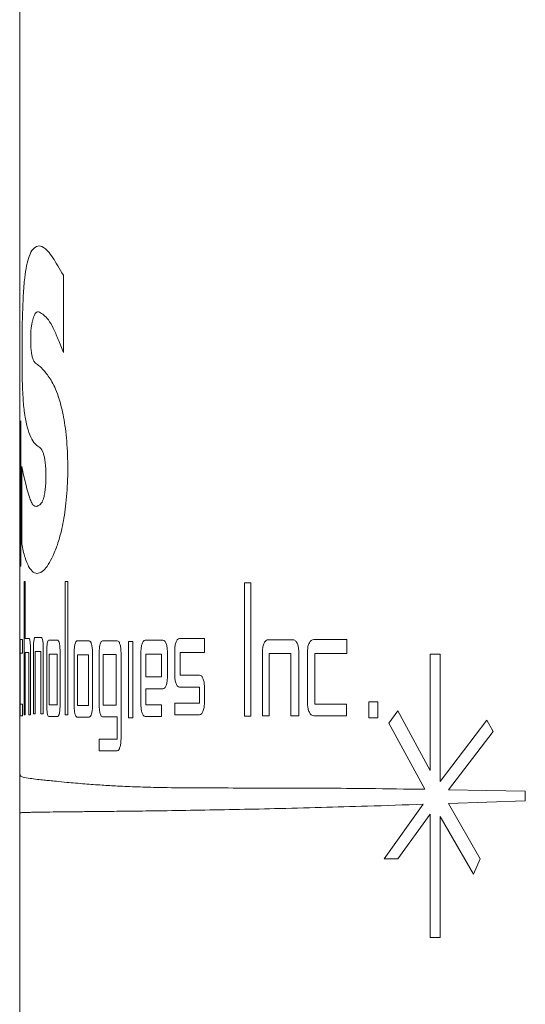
# Model space of a CAD drawing. Header units: inches. Extents: x 1.3 to 19.3, y 2.5 to 15.4.
# Tile 2 of 27: x 2.988 to 3.322, y 8.782 to 9.433. Entities that reach past the tile are written whole.
import ezdxf

# ---------------------------------------------------------------- set-up
doc = ezdxf.new("R2010")
doc.units = ezdxf.units.IN
doc.header["$MEASUREMENT"] = 0

msp = doc.modelspace()

# ---------------------------------------------------------------- linework, layer by layer
at = {"color": 7, "linetype": 'Continuous', "lineweight": 15}
for p, q in [((2.98759, 9.63403), (2.98759, 9.16753)), ((3.01635, 9.21282), (3.01635, 9.26387)), ((2.98759, 9.16753), (2.98759, 9.07161)), ((2.9883, 9.07161), (2.98837, 9.16753)), ((2.98891, 9.13742), (2.98891, 9.08637)), ((2.98759, 9.07162), (2.98759, 9.01549)), ((2.98801, 9.07162), (2.9883, 9.07161)), ((2.99115, 9.06129), (2.99052, 9.06129)), ((2.99052, 9.06129), (2.99052, 8.97318)), ((2.99115, 9.0236), (2.99115, 9.06129)), ((3.01942, 9.06129), (3.01746, 9.06129)), ((3.01746, 9.06129), (3.01746, 8.97317)), ((3.01942, 8.97317), (3.01942, 9.06129)), ((3.14029, 9.06053), (3.13607, 9.06053)), ((3.13607, 9.06053), (3.13607, 8.97241)), ((3.14029, 8.97241), (3.14029, 9.06053)), ((2.98931, 9.02305), (2.98786, 9.02305)), ((2.98931, 9.01388), (2.98931, 9.02305)), ((2.99385, 9.0236), (2.99115, 9.0236)), ((3.00194, 9.02428), (2.99752, 9.02428)), ((3.01265, 9.02259), (3.00669, 9.02259)), ((3.03353, 9.02206), (3.02534, 9.02206)), ((3.05201, 9.02222), (3.04228, 9.02222)), ((3.06238, 9.02161), (3.05939, 9.02161)), ((3.05939, 9.02161), (3.05939, 8.97119)), ((3.06238, 8.97119), (3.06238, 9.02161)), ((3.08219, 9.02251), (3.07037, 9.02252)), ((3.1096, 9.02366), (3.09308, 9.02366)), ((3.1096, 9.01449), (3.1096, 9.02366)), ((3.16795, 9.0229), (3.15177, 9.0229)), ((3.20361, 9.02304), (3.18184, 9.02304)), ((3.20361, 9.01387), (3.20361, 9.02304)), ((2.98759, 8.99869), (2.98759, 9.01536)), ((2.98772, 9.01535), (2.98772, 8.98034)), ((2.98788, 8.98034), (2.98788, 9.01389)), ((2.98788, 9.01389), (2.98931, 9.01388)), ((2.99115, 8.97318), (2.99115, 9.01443)), ((2.99115, 9.01443), (2.99362, 9.01443)), ((2.99362, 9.01443), (2.99362, 8.97318)), ((2.99465, 8.97318), (2.99465, 9.01589)), ((2.99657, 9.01657), (2.99657, 8.97386)), ((2.99766, 8.97386), (2.99766, 9.01511)), ((2.99766, 9.01511), (3.00158, 9.01511)), ((3.00158, 9.01511), (3.00158, 8.97386)), ((3.00313, 8.97386), (3.00313, 9.01657)), ((3.00537, 9.01488), (3.00537, 8.97988)), ((3.00689, 9.01342), (3.00689, 8.97987)), ((3.01218, 9.01342), (3.00689, 9.01342)), ((3.01218, 8.97987), (3.01218, 9.01342)), ((3.01421, 8.97987), (3.01421, 9.01488)), ((3.02348, 9.01436), (3.02348, 8.97935)), ((3.03289, 9.0129), (3.02562, 9.0129)), ((3.02562, 9.0129), (3.02562, 8.97935)), ((3.03289, 8.97935), (3.03289, 9.0129)), ((3.03562, 8.97935), (3.03562, 9.01436)), ((3.04005, 9.01451), (3.04004, 8.97951)), ((3.05126, 9.01305), (3.04262, 9.01305)), ((3.04262, 9.01305), (3.04262, 8.97951)), ((3.05126, 8.97951), (3.05126, 9.01305)), ((3.05448, 8.9572), (3.05448, 9.01451)), ((3.06764, 9.01481), (3.06764, 8.9798)), ((3.07079, 9.01335), (3.07079, 8.99837)), ((3.08128, 9.01335), (3.07079, 9.01335)), ((3.08128, 8.99837), (3.08128, 9.01335)), ((3.08515, 8.99814), (3.08515, 9.01481)), ((3.09001, 9.01595), (3.09001, 8.99928)), ((3.09355, 8.99952), (3.09355, 9.01449)), ((3.09355, 9.01449), (3.1096, 9.01449)), ((3.14797, 9.01519), (3.14797, 8.97248)), ((3.15234, 8.97248), (3.15234, 9.01373)), ((3.15234, 9.01373), (3.16672, 9.01373)), ((3.16672, 9.01373), (3.16672, 8.97248)), ((3.17196, 8.97248), (3.17196, 9.01519)), ((3.17774, 9.01533), (3.17774, 8.98032)), ((3.18246, 8.98032), (3.18246, 9.01387)), ((3.18246, 9.01387), (3.20361, 9.01387)), ((3.26538, 9.01326), (3.25879, 9.01326)), ((3.25879, 9.01326), (3.25879, 8.93642)), ((3.26538, 8.92911), (3.26538, 9.01326)), ((2.98759, 8.99856), (2.98759, 8.93368)), ((3.1063, 8.99952), (3.09355, 8.99952)), ((3.07079, 8.99837), (3.08128, 8.99837)), ((3.07079, 8.99043), (3.08219, 8.99043)), ((3.07079, 8.9798), (3.07079, 8.99043)), ((3.09308, 8.99157), (3.1063, 8.99157)), ((3.1063, 8.99157), (3.1063, 8.98094)), ((3.1096, 8.98094), (3.1096, 8.99181)), ((2.98931, 8.98034), (2.98788, 8.98034)), ((2.98931, 8.97263), (2.98931, 8.98034)), ((3.00689, 8.97987), (3.01218, 8.97987)), ((3.02562, 8.97935), (3.03289, 8.97935)), ((3.04262, 8.97951), (3.05126, 8.97951)), ((3.08128, 8.9798), (3.07079, 8.9798)), ((3.08128, 8.97209), (3.08128, 8.9798)), ((3.1063, 8.98094), (3.09001, 8.98094)), ((3.09001, 8.98094), (3.09001, 8.97324)), ((3.2036, 8.98032), (3.18246, 8.98032)), ((3.2036, 8.97261), (3.2036, 8.98032)), ((3.2242, 8.98181), (3.2182, 8.98181)), ((3.2182, 8.98181), (3.2182, 8.97118)), ((3.2242, 8.97118), (3.2242, 8.98181)), ((2.98786, 8.97263), (2.98931, 8.97263)), ((2.99052, 8.97318), (2.99115, 8.97318)), ((2.99362, 8.97318), (2.99465, 8.97318)), ((2.99657, 8.97386), (2.99766, 8.97386)), ((3.00158, 8.97386), (3.00313, 8.97386)), ((3.01746, 8.97317), (3.01942, 8.97317)), ((3.09001, 8.97324), (3.1063, 8.97324)), ((3.18184, 8.97262), (3.2036, 8.97261)), ((3.23738, 8.97593), (3.23151, 8.96763)), ((3.25879, 8.93642), (3.23738, 8.97593)), ((3.00669, 8.97217), (3.01265, 8.97217)), ((3.02534, 8.97164), (3.03353, 8.97164)), ((3.04228, 8.9718), (3.05201, 8.9718)), ((3.05201, 8.9718), (3.05201, 8.9572)), ((3.05939, 8.97119), (3.06238, 8.97119)), ((3.07037, 8.97209), (3.08128, 8.97209)), ((3.13607, 8.97241), (3.14029, 8.97241)), ((3.14797, 8.97248), (3.15234, 8.97248)), ((3.16672, 8.97248), (3.17196, 8.97248)), ((3.2182, 8.97118), (3.2242, 8.97118)), ((3.23151, 8.96763), (3.25535, 8.92394)), ((3.29625, 8.96959), (3.26538, 8.92911)), ((3.30039, 8.96216), (3.29625, 8.96959)), ((3.27085, 8.92369), (3.30039, 8.96216)), ((3.05201, 8.9572), (3.04004, 8.9572)), ((3.04004, 8.9572), (3.04004, 8.94949)), ((3.04004, 8.94949), (3.05201, 8.94949)), ((2.98759, 8.93368), (2.98759, 8.90849)), ((3.32166, 8.92282), (3.27085, 8.92369)), ((3.32166, 8.91633), (3.32166, 8.92282)), ((3.25425, 8.91404), (3.22841, 8.87793)), ((3.27093, 8.91461), (3.32166, 8.91633)), ((3.29188, 8.87793), (3.27093, 8.91461)), ((2.98759, 8.90849), (2.98759, 7.63402)), ((3.23738, 8.87793), (3.25879, 8.90749)), ((3.25879, 8.90749), (3.25878, 8.82593)), ((3.26537, 8.82593), (3.26538, 8.90607)), ((3.26538, 8.90607), (3.28732, 8.86793)), ((3.22841, 8.87793), (3.23738, 8.87793)), ((3.28732, 8.86793), (3.29188, 8.87793)), ((3.25878, 8.82593), (3.26537, 8.82593))]:
    msp.add_line(p, q, dxfattribs=at)
for points, knots in [([(3.01635, 9.26387), (3.01514, 9.26596), (3.01271, 9.27015), (3.00931, 9.27578), (3.00609, 9.28003), (3.00276, 9.28295), (2.99942, 9.28367), (2.99628, 9.28162), (2.99382, 9.27712), (2.99205, 9.2708), (2.99075, 9.2625), (2.98983, 9.25097), (2.98924, 9.23545), (2.98904, 9.22009), (2.98905, 9.20756), (2.98914, 9.19838), (2.98934, 9.18991), (2.98967, 9.18301), (2.99012, 9.17739), (2.99096, 9.17027), (2.99242, 9.16328), (2.99472, 9.15644), (2.99732, 9.1524), (3.00005, 9.15051), (3.00215, 9.14897), (3.00351, 9.14516), (3.00411, 9.14229), (3.00455, 9.13852), (3.00482, 9.13406), (3.00487, 9.12926), (3.00464, 9.12465), (3.00421, 9.12066), (3.00366, 9.11752), (3.003, 9.1153), (3.00187, 9.11299), (3.00027, 9.11167), (2.99845, 9.11087), (2.99683, 9.11131), (2.99541, 9.11329), (2.99392, 9.11691), (2.99243, 9.12209), (2.99101, 9.12794), (2.9898, 9.13298), (2.9892, 9.13594), (2.98891, 9.13742)], [0, 0, 0, 0, 0.03115, 0.062298, 0.094237, 0.124617, 0.16592, 0.208263, 0.249236, 0.282726, 0.311662, 0.342982, 0.374317, 0.405815, 0.421859, 0.437425, 0.453067, 0.468588, 0.483104, 0.500025, 0.541571, 0.582792, 0.624596, 0.655577, 0.687167, 0.695553, 0.703, 0.710743, 0.718768, 0.726714, 0.734662, 0.742682, 0.750649, 0.757937, 0.766305, 0.789236, 0.813099, 0.833764, 0.853874, 0.875414, 0.906567, 0.937711, 0.968843, 1, 1, 1, 1]), ([(2.98891, 9.08637), (2.9892, 9.08478), (2.9898, 9.08159), (2.99104, 9.07699), (2.99252, 9.07301), (2.99454, 9.06931), (2.99715, 9.06681), (3.00048, 9.06654), (3.00384, 9.06883), (3.00713, 9.07345), (3.00982, 9.07896), (3.01197, 9.08439), (3.0141, 9.09075), (3.01657, 9.10093), (3.01874, 9.11713), (3.01956, 9.13582), (3.01881, 9.15448), (3.01705, 9.16801), (3.01516, 9.17662), (3.01263, 9.18566), (3.00869, 9.19434), (3.00453, 9.19973), (3.00119, 9.20351), (2.99904, 9.20488), (2.99746, 9.20621), (2.99651, 9.20745), (2.99582, 9.20967), (2.99534, 9.21217), (2.99502, 9.21493), (2.99485, 9.21768), (2.99478, 9.21985), (2.99477, 9.22217), (2.99481, 9.22451), (2.9949, 9.22671), (2.9951, 9.22923), (2.99546, 9.23152), (2.99611, 9.23428), (2.99697, 9.23715), (2.99849, 9.23997), (3.00062, 9.23981), (3.0034, 9.23768), (3.00645, 9.23475), (3.00966, 9.22927), (3.01294, 9.22169), (3.01521, 9.21577), (3.01635, 9.21282)], [0, 0, 0, 0, 0.031173, 0.062346, 0.095127, 0.1247, 0.169735, 0.211157, 0.249443, 0.280796, 0.31183, 0.32833, 0.343212, 0.374457, 0.405954, 0.437194, 0.468459, 0.499608, 0.514673, 0.530931, 0.576362, 0.624399, 0.655571, 0.686803, 0.702319, 0.717806, 0.726323, 0.734115, 0.742558, 0.7463, 0.749916, 0.753891, 0.757925, 0.761819, 0.765702, 0.77356, 0.78167, 0.797597, 0.8129, 0.843922, 0.875332, 0.906443, 0.937623, 0.968823, 1, 1, 1, 1]), ([(2.98786, 9.02305), (2.98784, 9.02294), (2.9878, 9.02272), (2.98776, 9.02091), (2.98773, 9.01839), (2.98773, 9.01637), (2.98772, 9.01535)], [0, 0, 0, 0, 0.252491, 0.499953, 0.747938, 1, 1, 1, 1]), ([(2.99465, 9.01589), (2.99464, 9.01691), (2.99461, 9.01894), (2.99442, 9.02146), (2.99416, 9.02327), (2.99396, 9.02349), (2.99385, 9.0236)], [0, 0, 0, 0, 0.252543, 0.499942, 0.748005, 1, 1, 1, 1]), ([(2.99752, 9.02428), (2.99739, 9.02417), (2.99714, 9.02395), (2.99683, 9.02214), (2.99661, 9.01962), (2.99658, 9.0176), (2.99657, 9.01657)], [0, 0, 0, 0, 0.252492, 0.499952, 0.747938, 1, 1, 1, 1]), ([(3.00313, 9.01657), (3.00311, 9.0176), (3.00307, 9.01962), (3.00279, 9.02214), (3.0024, 9.02395), (3.00209, 9.02417), (3.00194, 9.02428)], [0, 0, 0, 0, 0.252543, 0.499942, 0.748005, 1, 1, 1, 1]), ([(3.00669, 9.02259), (3.00651, 9.02248), (3.00616, 9.02225), (3.00573, 9.02045), (3.00542, 9.01793), (3.00539, 9.0159), (3.00537, 9.01488)], [0, 0, 0, 0, 0.252492, 0.499949, 0.747936, 1, 1, 1, 1]), ([(3.01421, 9.01488), (3.01419, 9.0159), (3.01414, 9.01793), (3.01377, 9.02045), (3.01326, 9.02226), (3.01286, 9.02248), (3.01265, 9.02259)], [0, 0, 0, 0, 0.252542, 0.499941, 0.748005, 1, 1, 1, 1]), ([(3.02534, 9.02206), (3.02509, 9.02195), (3.0246, 9.02173), (3.02399, 9.01992), (3.02356, 9.01741), (3.02351, 9.01538), (3.02348, 9.01436)], [0, 0, 0, 0, 0.252489, 0.499948, 0.747937, 1, 1, 1, 1]), ([(3.03562, 9.01436), (3.03559, 9.01538), (3.03553, 9.01741), (3.03504, 9.01993), (3.03435, 9.02173), (3.0338, 9.02195), (3.03353, 9.02206)], [0, 0, 0, 0, 0.252544, 0.499941, 0.748008, 1, 1, 1, 1]), ([(3.04228, 9.02222), (3.04198, 9.02211), (3.04139, 9.02189), (3.04066, 9.02008), (3.04014, 9.01756), (3.04008, 9.01554), (3.04005, 9.01451)], [0, 0, 0, 0, 0.25249, 0.499951, 0.747936, 1, 1, 1, 1]), ([(3.05448, 9.01451), (3.05444, 9.01554), (3.05437, 9.01756), (3.05379, 9.02008), (3.05298, 9.02189), (3.05234, 9.02211), (3.05201, 9.02222)], [0, 0, 0, 0, 0.252543, 0.499943, 0.748009, 1, 1, 1, 1]), ([(3.07037, 9.02252), (3.07001, 9.0224), (3.06928, 9.02218), (3.06839, 9.02037), (3.06775, 9.01786), (3.06768, 9.01583), (3.06764, 9.01481)], [0, 0, 0, 0, 0.252493, 0.499953, 0.747936, 1, 1, 1, 1]), ([(3.08515, 9.01481), (3.08511, 9.01583), (3.08502, 9.01786), (3.08432, 9.02038), (3.08335, 9.02219), (3.08258, 9.0224), (3.08219, 9.02251)], [0, 0, 0, 0, 0.252543, 0.499941, 0.748002, 1, 1, 1, 1]), ([(3.09308, 9.02366), (3.09267, 9.02355), (3.09186, 9.02332), (3.09085, 9.02152), (3.09014, 9.019), (3.09005, 9.01697), (3.09001, 9.01595)], [0, 0, 0, 0, 0.252493, 0.499951, 0.747937, 1, 1, 1, 1]), ([(3.15177, 9.0229), (3.15126, 9.02279), (3.15026, 9.02256), (3.14902, 9.02076), (3.14813, 9.01824), (3.14803, 9.01621), (3.14797, 9.01519)], [0, 0, 0, 0, 0.252496, 0.49995, 0.747937, 1, 1, 1, 1]), ([(3.17196, 9.01519), (3.1719, 9.01621), (3.17179, 9.01824), (3.17084, 9.02076), (3.16953, 9.02257), (3.16848, 9.02279), (3.16795, 9.0229)], [0, 0, 0, 0, 0.252545, 0.499939, 0.748, 1, 1, 1, 1]), ([(3.18184, 9.02304), (3.1813, 9.02292), (3.18021, 9.0227), (3.17887, 9.0209), (3.17791, 9.01838), (3.1778, 9.01635), (3.17774, 9.01533)], [0, 0, 0, 0, 0.2524889, 0.4999491, 0.7479373, 1, 1, 1, 1]), ([(3.09001, 8.99928), (3.09005, 8.99826), (3.09014, 8.99623), (3.09086, 8.99371), (3.09186, 8.9919), (3.09267, 8.99168), (3.09308, 8.99157)], [0, 0, 0, 0, 0.252543, 0.499942, 0.748007, 1, 1, 1, 1]), ([(3.1096, 8.99181), (3.10955, 8.99283), (3.10946, 8.99486), (3.10868, 8.99738), (3.1076, 8.99919), (3.10674, 8.99941), (3.1063, 8.99952)], [0, 0, 0, 0, 0.252544, 0.499943, 0.748007, 1, 1, 1, 1]), ([(3.08219, 8.99043), (3.08258, 8.99054), (3.08335, 8.99076), (3.08432, 8.99257), (3.08502, 8.99509), (3.08511, 8.99711), (3.08515, 8.99814)], [0, 0, 0, 0, 0.252489, 0.499952, 0.747937, 1, 1, 1, 1]), ([(2.98772, 8.98034), (2.98773, 8.97932), (2.98773, 8.97729), (2.98776, 8.97477), (2.9878, 8.97296), (2.98784, 8.97274), (2.98786, 8.97263)], [0, 0, 0, 0, 0.252544, 0.499939, 0.74801, 1, 1, 1, 1]), ([(3.00537, 8.97988), (3.00539, 8.97885), (3.00542, 8.97683), (3.00573, 8.97431), (3.00616, 8.9725), (3.00651, 8.97228), (3.00669, 8.97217)], [0, 0, 0, 0, 0.252543, 0.499942, 0.748004, 1, 1, 1, 1]), ([(3.01265, 8.97217), (3.01286, 8.97228), (3.01326, 8.9725), (3.01377, 8.97431), (3.01414, 8.97683), (3.01419, 8.97885), (3.01421, 8.97987)], [0, 0, 0, 0, 0.252493, 0.49995, 0.747936, 1, 1, 1, 1]), ([(3.02348, 8.97935), (3.02351, 8.97833), (3.02356, 8.9763), (3.02399, 8.97378), (3.0246, 8.97197), (3.02509, 8.97175), (3.02534, 8.97164)], [0, 0, 0, 0, 0.252542, 0.499943, 0.748006, 1, 1, 1, 1]), ([(3.03353, 8.97164), (3.0338, 8.97175), (3.03435, 8.97198), (3.03504, 8.97378), (3.03553, 8.9763), (3.03559, 8.97833), (3.03562, 8.97935)], [0, 0, 0, 0, 0.25249, 0.499949, 0.747936, 1, 1, 1, 1]), ([(3.04004, 8.97951), (3.04008, 8.97849), (3.04014, 8.97646), (3.04066, 8.97394), (3.04139, 8.97213), (3.04198, 8.97191), (3.04228, 8.9718)], [0, 0, 0, 0, 0.252544, 0.499941, 0.748006, 1, 1, 1, 1]), ([(3.06764, 8.9798), (3.06768, 8.97878), (3.06775, 8.97675), (3.06839, 8.97423), (3.06928, 8.97242), (3.07001, 8.9722), (3.07037, 8.97209)], [0, 0, 0, 0, 0.252543, 0.499942, 0.748005, 1, 1, 1, 1]), ([(3.1063, 8.97324), (3.10674, 8.97335), (3.1076, 8.97357), (3.10868, 8.97538), (3.10946, 8.97789), (3.10955, 8.97992), (3.1096, 8.98094)], [0, 0, 0, 0, 0.252492, 0.499947, 0.74794, 1, 1, 1, 1]), ([(3.17774, 8.98032), (3.1778, 8.9793), (3.17792, 8.97727), (3.17887, 8.97475), (3.18021, 8.97294), (3.1813, 8.97273), (3.18184, 8.97262)], [0, 0, 0, 0, 0.252541, 0.499939, 0.748, 1, 1, 1, 1]), ([(3.05201, 8.94949), (3.05234, 8.9496), (3.05298, 8.94983), (3.05379, 8.95163), (3.05437, 8.95415), (3.05444, 8.95618), (3.05448, 8.9572)], [0, 0, 0, 0, 0.252491, 0.499949, 0.747937, 1, 1, 1, 1]), ([(3.25535, 8.92394), (3.24279, 8.92412), (3.21981, 8.92446), (3.18702, 8.92474), (3.15693, 8.9248), (3.12814, 8.92482), (3.10235, 8.92483), (3.08169, 8.92509), (3.06516, 8.92553), (3.0527, 8.92606), (3.04107, 8.92674), (3.0296, 8.92758), (3.01967, 8.92845), (3.01222, 8.92918), (3.00737, 8.92969), (3.00315, 8.93012), (2.99866, 8.9306), (2.9936, 8.93123), (2.98981, 8.93197), (2.98775, 8.93278), (2.98781, 8.93342), (2.98783, 8.93368)], [0, 0, 0, 0, 0.074394, 0.136182, 0.210698, 0.280931, 0.351124, 0.421397, 0.467755, 0.515479, 0.556202, 0.605235, 0.665066, 0.70464, 0.733788, 0.758725, 0.794872, 0.84282, 0.909656, 0.963158, 1, 1, 1, 1]), ([(2.98762, 8.90849), (2.98761, 8.90849), (2.9875, 8.90847), (2.9879, 8.90848), (2.9886, 8.90851), (2.98926, 8.90854), (2.98974, 8.90856), (2.99035, 8.90858), (2.9911, 8.90861), (2.992, 8.90864), (2.99309, 8.90867), (2.99453, 8.90872), (2.99668, 8.90876), (3.00018, 8.90883), (3.00584, 8.90892), (3.01444, 8.90902), (3.02508, 8.90913), (3.03585, 8.90923), (3.04515, 8.90932), (3.0537, 8.90941), (3.06221, 8.90951), (3.07059, 8.90961), (3.08383, 8.90979), (3.10279, 8.91008), (3.12864, 8.91055), (3.15635, 8.91115), (3.18568, 8.91189), (3.2183, 8.91285), (3.24178, 8.91363), (3.25425, 8.91404)], [0, 0, 0, 0, 0.002702, 0.03922, 0.067761, 0.077418, 0.088088, 0.099772, 0.112468, 0.126177, 0.1409, 0.156635, 0.178797, 0.210415, 0.254552, 0.311206, 0.376108, 0.423843, 0.458955, 0.49196, 0.522857, 0.551647, 0.57833, 0.652965, 0.723243, 0.789165, 0.860289, 0.92577, 1, 1, 1, 1])]:
    msp.add_open_spline(points, degree=3, knots=knots, dxfattribs=at)

doc.saveas('drawing.dxf')
